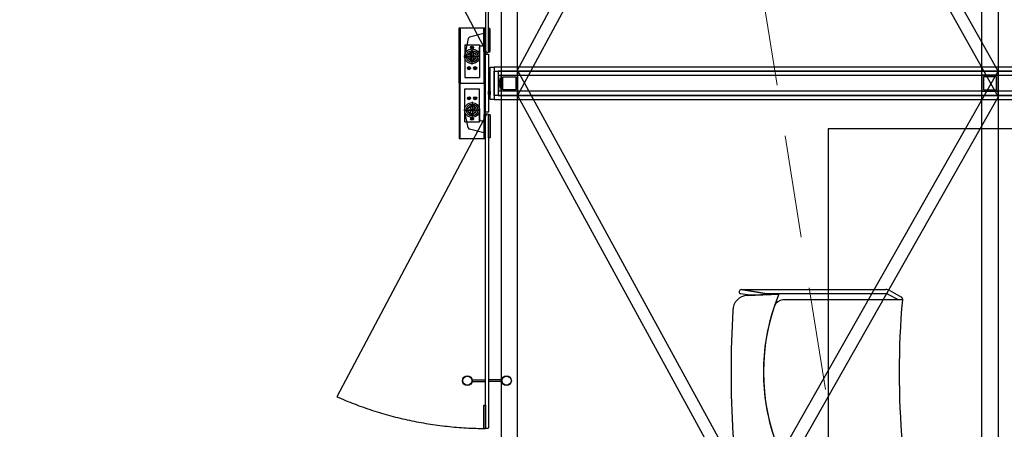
# Model space of a CAD drawing. Header units: millimetres. Extents: x 111285 to 237437, y -9513 to 52045.
# Tile 27 of 117: x 130491 to 133537, y 4190 to 5455. Entities that reach past the tile are written whole.
import ezdxf

# ---------------------------------------------------------------- set-up
doc = ezdxf.new("R2010")
doc.units = ezdxf.units.MM
doc.header["$LTSCALE"] = 100
doc.linetypes.add('HIDDEN', pattern=[9.525, 6.35, -3.175])
doc.linetypes.add('HIDDEN2', pattern=[4.7625, 3.175, -1.5875])
doc.layers.get('0').update_dxf_attribs({"color": 252})
for name, color, linetype in [('_22--BINNENWAND', 1, 'Continuous'), ('_28--CONSTRUCTIE', 4, 'Continuous'), ('_32--BINNENKOZIJN', 1, 'Continuous'), ('_82--LOSSE-INRICHTING', 1, 'Continuous'), ('_89--LOSSE-INRICHTING', 1, 'Continuous')]:
    doc.layers.add(name, color=color, linetype=linetype)

# ---------------------------------------------------------------- blocks, each defined once
blk = doc.blocks.new('onderlegger beganegrond')
at = {"linetype": 'HIDDEN', "lineweight": 0, "ltscale": 0.5}
blk.add_line((7430, 550), (550, 43838), dxfattribs=at)
blk = doc.blocks.new('BA-MORRISON-SIM')
for p, q in [((-1396.6, -206.8), (-1396.6, -207.3)), ((-1383.6, -286.3), (-1396.6, -207.3)), ((-1396.6, -207.3), (-1396.6, -654.2)), ((-1396.6, -207.3), (-1381.3, -300.3)), ((-1378.9, -234.5), (-1383.7, -205.7)), ((-904.2, -234.5), (-899.5, -205.7)), ((-886.6, -207.3), (-901.9, -300.3)), ((-899.6, -286.3), (-886.6, -207.3)), ((-886.6, -206.8), (-886.6, -207.3)), ((-886.6, -207.3), (-886.6, -654.2)), ((-1382.1, -322.9), (-1378.6, -225.3)), ((-1381.3, -300.3), (-1378.9, -234.5)), ((-904.6, -225.3), (-901.1, -322.9)), ((-901.9, -300.3), (-904.2, -234.5)), ((-1383.6, -654.9), (-1383.6, -286.3)), ((-899.6, -654.9), (-899.6, -286.3)), ((-1364.6, -335.3), (-1364.6, -705.3)), ((-918.6, -705.3), (-918.6, -335.3)), ((-1393.5, -665.9), (-1373.8, -702)), ((-1364.6, -692.9), (-1382, -660.9)), ((-918.6, -692.9), (-901.2, -660.9)), ((-889.7, -665.9), (-909.4, -702)), ((-1364.6, -705.3), (-1364.6, -692.9)), ((-918.6, -705.3), (-918.6, -692.9)), ((-1368.3, -705.3), (-1364.6, -705.3)), ((-914.8, -705.3), (-918.6, -705.3))]:
    blk.add_line(p, q)
for centre, radius, start, end in [((-1331, -228), 47.7, 91.3487, 176.7425), ((-1141.6, -3806.8), 3631.5, 86.993, 93.007), ((-952.2, -228), 47.7, 3.2575, 88.6513), ((-1390.1, -206.8), 6.5, 94.6766, 180), ((-1390.1, -206.8), 6.5, 9.3531, 94.6766), ((-893.1, -206.8), 6.5, 85.3234, 170.6469), ((-893.1, -206.8), 6.5, 0, 85.3234), ((-1141.6, -907), 631.7, 67.6233, 112.3767), ((-1141.6, -907), 631.7, 71.0609, 108.9391), ((-1333.4, -337.9), 31.3, 115.047, 175.2651), ((-949.8, -337.9), 31.3, 4.7349, 64.953), ((-1371.5, -653.9), 25.1, 179.3096, 208.7324), ((-1369.1, -654.3), 14.5, 182.5003, 207.1336), ((-914.1, -654.3), 14.5, 332.8664, 357.4997), ((-911.6, -653.9), 25.1, 331.2676, 0.6904), ((-1141.6, -3186.7), 2491.5, 84.8648, 95.1352), ((-1368.3, -699), 6.25, 208.6045, 270), ((-914.8, -699), 6.25, 270, 331.3955)]:
    blk.add_arc(centre, radius, start, end)

msp = doc.modelspace()

# ---------------------------------------------------------------- linework, layer by layer
at = {"layer": '_22--BINNENWAND'}
for p, q in [((131972, 5284.1), (131981, 5234.1)), ((131981, 5284.1), (131972, 5234.1))]:
    msp.add_line(p, q, dxfattribs=at)
for points in [[(131942, 5356.1), (131942, 6324.1), (131940, 6326.1), (131934, 6326.1), (131932, 6324.1), (131932, 5356.1), (131934, 5354.1), (131940, 5354.1), (131942, 5356.1)], [(131942, 5162.1), (131942, 4194.1), (131940, 4192.1), (131934, 4192.1), (131932, 4194.1), (131932, 5162.1), (131934, 5164.1), (131940, 5164.1), (131942, 5162.1)]]:
    msp.add_lwpolyline(points, dxfattribs=at)
for points in [[(131942, 5349.1), (131942, 5169.1), (131932, 5169.1), (131932, 5349.1)], [(131959.5, 5309.1), (131959.5, 5209.1), (131947, 5209.1), (131947, 5309.1)], [(135104.5, 5309.1), (131959.5, 5309.1), (131959.5, 5296.6), (135104.5, 5296.6)], [(131947, 5294.1), (131942, 5294.1), (131942, 5284.1), (131947, 5284.1)], [(131972, 5296.6), (131972, 5221.6), (131959.5, 5221.6), (131959.5, 5296.6)], [(135092, 5296.6), (131972, 5296.6), (131972, 5284.1), (135092, 5284.1)], [(132031, 5284.1), (132031, 5234.1), (131981, 5234.1), (131981, 5284.1)], [(132026, 5279.1), (132026, 5239.1), (131986, 5239.1), (131986, 5279.1)], [(133468, 5284.1), (133468, 5234.1), (133518, 5234.1), (133518, 5284.1)], [(133473, 5279.1), (133473, 5239.1), (133513, 5239.1), (133513, 5279.1)], [(131947, 5224.1), (131942, 5224.1), (131942, 5234.1), (131947, 5234.1)], [(135104.5, 5221.6), (131959.5, 5221.6), (131959.5, 5209.1), (135104.5, 5209.1)], [(135092, 5234.1), (131972, 5234.1), (131972, 5221.6), (135092, 5221.6)]]:
    msp.add_lwpolyline(points, close=True, dxfattribs=at)
at = {"layer": '_28--CONSTRUCTIE', "color": 9, "linetype": 'HIDDEN2', "ltscale": 50}
for points in [[(132031, 2596), (132031, 7950.8), (131981, 7950.8), (131981, 2596)], [(132031, 7887.2), (133518, 5216.9), (133518, 5295.9), (132031, 7966.2)], [(133468, 7883.6), (132031, 5220.6), (132031, 5299.6), (133468, 7962.6)], [(133468, 2596), (133468, 7950.8), (133518, 7950.8), (133518, 2596)], [(132031, 5220.6), (133468, 2596), (133468, 2675), (132031, 5299.6)], [(133518, 5216.9), (132031, 2598.3), (132031, 2677.3), (133518, 5295.9)]]:
    msp.add_lwpolyline(points, close=True, dxfattribs=at)
at = {"layer": '_32--BINNENKOZIJN', "linetype": 'HIDDEN', "ltscale": 10}
for p, q in [((131937, 5354.1), (131472.4, 6227.8)), ((131937, 5164.1), (131472.4, 4290.4))]:
    msp.add_line(p, q, dxfattribs=at)
at = {"layer": '_32--BINNENKOZIJN'}
for p, q in [((131854, 5430.4), (131854, 5259.2)), ((131928, 5259.2), (131928, 5430.4)), ((131868.5, 5378), (131868.5, 5277)), ((131868.5, 5378), (131913.5, 5378)), ((131891, 5316.7), (131891, 5367.3)), ((131913.5, 5378), (131913.5, 5277)), ((131865.7, 5342), (131916.3, 5342)), ((131886, 5351.8), (131886, 5332.2)), ((131896, 5332.2), (131896, 5351.8)), ((131868.5, 5277), (131913.5, 5277)), ((131851, 5259.2), (131931, 5259.2)), ((131851, 5259), (131931, 5259)), ((131854, 5087.8), (131854, 5259)), ((131868.5, 5140.2), (131868.5, 5241.2)), ((131868.5, 5241.2), (131913.5, 5241.2)), ((131913.5, 5140.2), (131913.5, 5241.2)), ((131928, 5259), (131928, 5087.8)), ((131886, 5166.4), (131886, 5186)), ((131891, 5201.5), (131891, 5150.9)), ((131896, 5186), (131896, 5166.4)), ((131865.7, 5176.2), (131916.3, 5176.2)), ((131868.5, 5140.2), (131913.5, 5140.2))]:
    msp.add_line(p, q, dxfattribs=at)
at = {"layer": '_32--BINNENKOZIJN', "color": 7, "linetype": 'Continuous'}
for p, q in [((131879.2, 5397.3), (131868.5, 5346.7)), ((131879.2, 5397.3), (131880.5, 5399.7)), ((131880.5, 5399.7), (131882.8, 5401.1)), ((131927, 5412.9), (131882.8, 5401.1)), ((131914, 5370), (131914.7, 5372.5)), ((131914, 5342), (131914, 5370)), ((131914.7, 5372.5), (131916.5, 5374.3)), ((131916.5, 5374.3), (131919, 5375)), ((131919, 5375), (131927, 5375)), ((131883, 5341.2), (131884.9, 5342.5)), ((131885.1, 5340.3), (131883, 5341.2)), ((131884.5, 5353.4), (131884.1, 5351.4)), ((131884.9, 5342.5), (131884.1, 5351.4)), ((131885.9, 5355), (131884.5, 5353.4)), ((131885.9, 5331.5), (131885.1, 5340.3)), ((131887.7, 5355.7), (131885.9, 5355)), ((131886.6, 5329.5), (131885.9, 5331.5)), ((131887.7, 5355.7), (131891.8, 5356.1)), ((131891.8, 5356.1), (131893.8, 5355.7)), ((131893.8, 5355.7), (131895.4, 5354.4)), ((131895.4, 5354.4), (131896.1, 5352.5)), ((131896.9, 5343.7), (131896.1, 5352.5)), ((131899, 5342.7), (131896.9, 5343.7)), ((131899, 5342.7), (131897.1, 5341.3)), ((131897.8, 5332.5), (131897.1, 5341.3)), ((131897.5, 5330.5), (131897.8, 5332.5)), ((131888.2, 5328.2), (131886.6, 5329.5)), ((131890.2, 5327.8), (131888.2, 5328.2)), ((131894.2, 5328.2), (131890.2, 5327.8)), ((131894.2, 5328.2), (131896.1, 5328.9)), ((131896.1, 5328.9), (131897.5, 5330.5)), ((131885.9, 5186.7), (131885.1, 5177.8)), ((131886.6, 5188.7), (131885.9, 5186.7)), ((131888.2, 5190), (131886.6, 5188.7)), ((131890.2, 5190.3), (131888.2, 5190)), ((131894.2, 5190), (131890.2, 5190.3)), ((131894.2, 5190), (131896.1, 5189.3)), ((131896.1, 5189.3), (131897.5, 5187.7)), ((131897.8, 5185.7), (131897.1, 5176.9)), ((131897.5, 5187.7), (131897.8, 5185.7)), ((131879.2, 5120.9), (131868.5, 5171.4)), ((131885.1, 5177.9), (131883, 5177)), ((131883, 5177), (131884.9, 5175.6)), ((131884.9, 5175.6), (131884.1, 5166.8)), ((131884.5, 5164.8), (131884.1, 5166.8)), ((131885.9, 5163.1), (131884.5, 5164.8)), ((131887.7, 5162.5), (131885.9, 5163.1)), ((131887.7, 5162.5), (131891.8, 5162.1)), ((131891.8, 5162.1), (131893.8, 5162.4)), ((131893.8, 5162.4), (131895.4, 5163.8)), ((131895.4, 5163.8), (131896.1, 5165.7)), ((131896.9, 5174.5), (131896.1, 5165.7)), ((131899, 5175.5), (131896.9, 5174.5)), ((131899, 5175.5), (131897.1, 5176.9)), ((131914, 5176.2), (131914, 5148.2)), ((131914, 5148.2), (131914.7, 5145.7)), ((131879.2, 5120.9), (131880.5, 5118.5)), ((131880.5, 5118.5), (131882.8, 5117.1)), ((131914.7, 5145.7), (131916.5, 5143.9)), ((131916.5, 5143.9), (131919, 5143.2)), ((131919, 5143.2), (131927, 5143.2)), ((131927, 5105.3), (131882.8, 5117.1))]:
    msp.add_line(p, q, dxfattribs=at)
at = {"layer": '_32--BINNENKOZIJN', "color": 7}
for p, q in [((131891.5, 4342.1), (131932, 4342.1)), ((131891.5, 4337.1), (131932, 4337.1)), ((131982.5, 4342.1), (131942, 4342.1)), ((131982.5, 4337.1), (131942, 4337.1))]:
    msp.add_line(p, q, dxfattribs=at)
at = {"layer": '_32--BINNENKOZIJN'}
for points in [[(131851, 5259.2), (131851, 5430.4), (131931, 5430.4), (131931, 5259.2)], [(131851, 5259), (131851, 5087.8), (131931, 5087.8), (131931, 5259)]]:
    msp.add_lwpolyline(points, dxfattribs=at)
at = {"layer": '_32--BINNENKOZIJN', "color": 7}
for points in [[(131927, 5358.1), (131927, 5426.1, -0.414214), (131929, 5428.1), (131932, 5428.1), (131932, 5356.1), (131929, 5356.1, -0.414214)], [(131947, 5358.1), (131947, 5426.1, 0.414214), (131945, 5428.1), (131942, 5428.1), (131942, 5356.1), (131945, 5356.1, 0.414214)], [(131927, 5160.1), (131927, 5092.1, 0.414214), (131929, 5090.1), (131932, 5090.1), (131932, 5162.1), (131929, 5162.1, 0.414214)], [(131947, 5160.1), (131947, 5092.1, -0.414214), (131945, 5090.1), (131942, 5090.1), (131942, 5162.1), (131945, 5162.1, -0.414214)], [(131927, 4194.1), (131927, 4262.1, -0.414214), (131929, 4264.1), (131932, 4264.1), (131932, 4192.1), (131929, 4192.1, -0.414214)]]:
    msp.add_lwpolyline(points, format="xyb", close=True, dxfattribs=at)
at = {"layer": '_32--BINNENKOZIJN'}
for centre, radius in [((131891, 5342), 23), ((131891, 5369), 4.75), ((131891, 5369), 2.5), ((131891, 5342), 18), ((131890.6, 5342), 12.6), ((131891, 5342), 4), ((131881.5, 5305.5), 4.75), ((131881.5, 5305.5), 2.5), ((131900.5, 5305.5), 4.75), ((131900.5, 5305.5), 2.5), ((131881.5, 5212.7), 4.75), ((131881.5, 5212.7), 2.5), ((131900.5, 5212.7), 4.75), ((131900.5, 5212.7), 2.5), ((131891, 5176.2), 23), ((131891, 5176.2), 18), ((131890.6, 5176.2), 12.6), ((131891, 5176.2), 4), ((131891, 5149.2), 4.75), ((131891, 5149.2), 2.5)]:
    msp.add_circle(centre, radius, dxfattribs=at)
at = {"layer": '_32--BINNENKOZIJN', "color": 7}
for centre, radius in [((131876.5, 4339.6), 15), ((131876.5, 4339.6), 14), ((131997.5, 4339.6), 15), ((131997.5, 4339.6), 14)]:
    msp.add_circle(centre, radius, dxfattribs=at)
at = {"layer": '_32--BINNENKOZIJN'}
for centre, start, end in [((131891, 5342), 62.9643, 117.0357), ((131891, 5342), 242.9643, 297.0357), ((131891, 5176.2), 62.9643, 117.0357), ((131891, 5176.2), 242.9643, 297.0357)]:
    msp.add_arc(centre, 11, start, end, dxfattribs=at)
at = {"layer": '_32--BINNENKOZIJN', "linetype": 'HIDDEN', "ltscale": 10}
msp.add_arc((131937, 5339.6), 1147.5, 246.1161, 269.7503, dxfattribs=at)
at = {"layer": '_82--LOSSE-INRICHTING'}
msp.add_lwpolyline([(132993, 5118), (132993, 2718), (133993, 2718), (133993, 5118)], close=True, dxfattribs=at)

# ---------------------------------------------------------------- block references
msp.add_blockref('onderlegger beganegrond', (126152, 0))
at = {"layer": '_89--LOSSE-INRICHTING', "rotation": 90}
msp.add_blockref('BA-MORRISON-SIM', (132517, 5507.8), dxfattribs=at)

doc.saveas('drawing.dxf')
